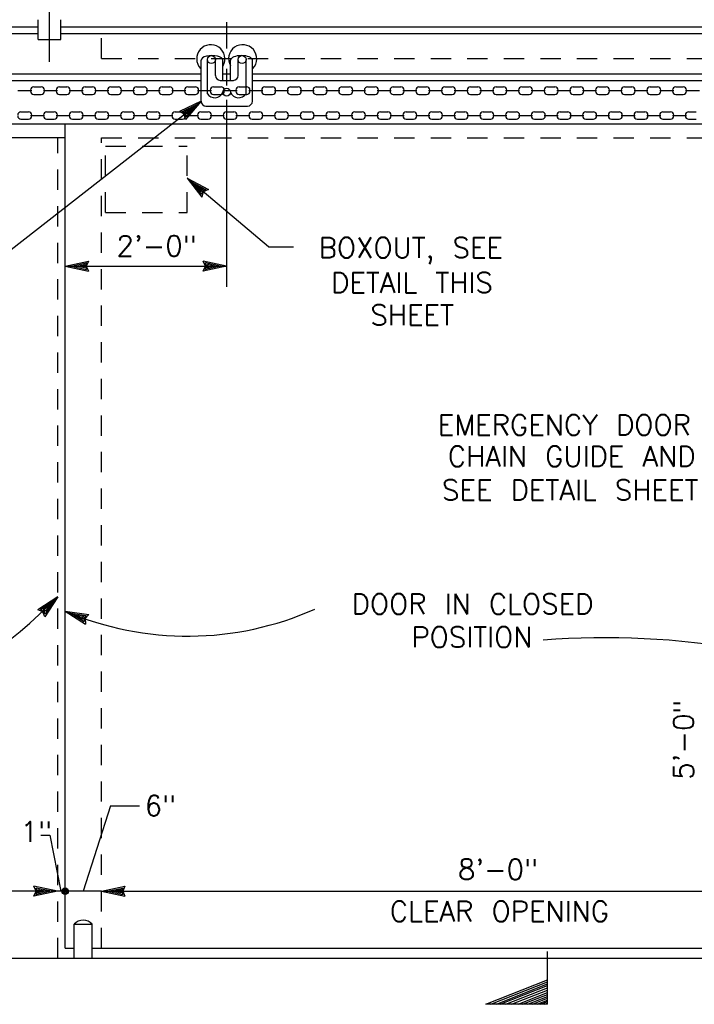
# Model space of a CAD drawing. Extents: x -27.8 to 14.2, y -21.6 to 8.4.
# Tile 7 of 30: x -16.8 to -12.7, y -2.9 to 3.2. Entities that reach past the tile are written whole.
import ezdxf
from ezdxf.enums import TextEntityAlignment as Align

# ---------------------------------------------------------------- set-up
doc = ezdxf.new("R2010")
doc.units = 0
doc.header["$MEASUREMENT"] = 0
doc.linetypes.add('HIDDEN2', pattern=[0.1875, 0.125, -0.0625])
doc.layers.add('01', color=7, linetype='CONTINUOUS')
doc.layers.add('02', color=7, linetype='CONTINUOUS')
doc.styles.add('TXT_SHX', font='txt.shx')

msp = doc.modelspace()

# ---------------------------------------------------------------- linework, layer by layer
at = {"layer": '01', "color": 7, "linetype": 'CONTINUOUS'}
for p, q in [((-16.6408, 2.8964), (-16.6408, 4.9514)), ((-16.7108, 3.0344), (-16.7108, 3.1554)), ((-16.5708, 3.0344), (-16.5708, 3.1554)), ((-18.4178, 3.1124), (-16.7108, 3.1124)), ((-16.5708, 3.1124), (-11.0698, 3.1124)), ((-15.5518, 3.1394), (-15.5518, 2.9774)), ((-18.4178, 3.0704), (-16.7108, 3.0704)), ((-16.7108, 3.0344), (-16.5708, 3.0344)), ((-16.5708, 3.0704), (-11.0728, 3.0704)), ((-15.7088, 2.6544), (-15.7088, 2.9064)), ((-15.6698, 2.7004), (-15.6698, 2.9104)), ((-15.6208, 2.8124), (-15.6208, 2.9104)), ((-15.5748, 2.7824), (-15.5748, 2.9064)), ((-15.5268, 2.7824), (-15.5268, 2.9064)), ((-15.4808, 2.8124), (-15.4808, 2.9104)), ((-15.4318, 2.7004), (-15.4318, 2.9104)), ((-15.3928, 2.6544), (-15.3928, 2.9064)), ((-15.7118, 2.8554), (-15.7088, 2.8534)), ((-15.5518, 2.8524), (-15.5518, 2.7504)), ((-15.3898, 2.8554), (-15.3928, 2.8534)), ((-18.4188, 2.8234), (-15.7088, 2.8234)), ((-15.5748, 2.8234), (-15.5268, 2.8234)), ((-15.3928, 2.8234), (-12.3538, 2.8234)), ((-18.4208, 2.7814), (-15.7088, 2.7814)), ((-16.7378, 2.7424), (-16.6918, 2.7424)), ((-16.5798, 2.7424), (-16.5338, 2.7424)), ((-16.4218, 2.7424), (-16.3758, 2.7424)), ((-16.2638, 2.7424), (-16.2178, 2.7424)), ((-16.1058, 2.7424), (-16.0598, 2.7424)), ((-15.9478, 2.7424), (-15.9018, 2.7424)), ((-15.7898, 2.7424), (-15.7438, 2.7424)), ((-15.6318, 2.7424), (-15.5858, 2.7424)), ((-15.5908, 2.7824), (-15.5088, 2.7824)), ((-15.4738, 2.7424), (-15.4278, 2.7424)), ((-15.3928, 2.7814), (-12.3538, 2.7814)), ((-15.3158, 2.7424), (-15.2698, 2.7424)), ((-15.1578, 2.7424), (-15.1118, 2.7424)), ((-14.9998, 2.7424), (-14.9538, 2.7424)), ((-14.8418, 2.7424), (-14.7958, 2.7424)), ((-14.6838, 2.7424), (-14.6378, 2.7424)), ((-14.5258, 2.7424), (-14.4798, 2.7424)), ((-14.3678, 2.7424), (-14.3218, 2.7424)), ((-14.2098, 2.7424), (-14.1638, 2.7424)), ((-14.0518, 2.7424), (-14.0058, 2.7424)), ((-13.8938, 2.7424), (-13.8478, 2.7424)), ((-13.7358, 2.7424), (-13.6898, 2.7424)), ((-13.5778, 2.7424), (-13.5318, 2.7424)), ((-13.4198, 2.7424), (-13.3738, 2.7424)), ((-13.2618, 2.7424), (-13.2158, 2.7424)), ((-13.1038, 2.7424), (-13.0578, 2.7424)), ((-12.9458, 2.7424), (-12.8998, 2.7424)), ((-12.7878, 2.7424), (-12.7418, 2.7424)), ((-16.8368, 2.7194), (-16.7508, 2.7194)), ((-16.7578, 2.7164), (-16.7578, 2.7224)), ((-16.7378, 2.6964), (-16.6918, 2.6964)), ((-16.6788, 2.7194), (-16.5928, 2.7194)), ((-16.6718, 2.7164), (-16.6718, 2.7224)), ((-16.5998, 2.7164), (-16.5998, 2.7224)), ((-16.5798, 2.6964), (-16.5338, 2.6964)), ((-16.5208, 2.7194), (-16.4348, 2.7194)), ((-16.5138, 2.7164), (-16.5138, 2.7224)), ((-16.4418, 2.7164), (-16.4418, 2.7224)), ((-16.4218, 2.6964), (-16.3758, 2.6964)), ((-16.3628, 2.7194), (-16.2768, 2.7194)), ((-16.3558, 2.7164), (-16.3558, 2.7224)), ((-16.2838, 2.7164), (-16.2838, 2.7224)), ((-16.2638, 2.6964), (-16.2178, 2.6964)), ((-16.2048, 2.7194), (-16.1188, 2.7194)), ((-16.1978, 2.7164), (-16.1978, 2.7224)), ((-16.1258, 2.7164), (-16.1258, 2.7224)), ((-16.1058, 2.6964), (-16.0598, 2.6964)), ((-16.0468, 2.7194), (-15.9608, 2.7194)), ((-16.0398, 2.7164), (-16.0398, 2.7224)), ((-15.9678, 2.7164), (-15.9678, 2.7224)), ((-15.9478, 2.6964), (-15.9018, 2.6964)), ((-15.8888, 2.7194), (-15.8028, 2.7194)), ((-15.8818, 2.7164), (-15.8818, 2.7224)), ((-15.8098, 2.7164), (-15.8098, 2.7224)), ((-15.7898, 2.6964), (-15.7438, 2.6964)), ((-15.7308, 2.7194), (-15.6448, 2.7194)), ((-15.7238, 2.7164), (-15.7238, 2.7224)), ((-15.6518, 2.7164), (-15.6518, 2.7224)), ((-15.6318, 2.6964), (-15.5858, 2.6964)), ((-15.5728, 2.7194), (-15.4868, 2.7194)), ((-15.5658, 2.7164), (-15.5658, 2.7224)), ((-15.4938, 2.7164), (-15.4938, 2.7224)), ((-15.4738, 2.6964), (-15.4278, 2.6964)), ((-15.4148, 2.7194), (-15.3288, 2.7194)), ((-15.4078, 2.7164), (-15.4078, 2.7224)), ((-15.3358, 2.7164), (-15.3358, 2.7224)), ((-15.3158, 2.6964), (-15.2698, 2.6964)), ((-15.2568, 2.7194), (-15.1708, 2.7194)), ((-15.2498, 2.7164), (-15.2498, 2.7224)), ((-15.1778, 2.7164), (-15.1778, 2.7224)), ((-15.1578, 2.6964), (-15.1118, 2.6964)), ((-15.0988, 2.7194), (-15.0128, 2.7194)), ((-15.0918, 2.7164), (-15.0918, 2.7224)), ((-15.0198, 2.7164), (-15.0198, 2.7224)), ((-14.9998, 2.6964), (-14.9538, 2.6964)), ((-14.9408, 2.7194), (-14.8548, 2.7194)), ((-14.9338, 2.7164), (-14.9338, 2.7224)), ((-14.8618, 2.7164), (-14.8618, 2.7224)), ((-14.8418, 2.6964), (-14.7958, 2.6964)), ((-14.7828, 2.7194), (-14.6968, 2.7194)), ((-14.7758, 2.7164), (-14.7758, 2.7224)), ((-14.7038, 2.7164), (-14.7038, 2.7224)), ((-14.6838, 2.6964), (-14.6378, 2.6964)), ((-14.6248, 2.7194), (-14.5388, 2.7194)), ((-14.6178, 2.7164), (-14.6178, 2.7224)), ((-14.5458, 2.7164), (-14.5458, 2.7224)), ((-14.5258, 2.6964), (-14.4798, 2.6964)), ((-14.4668, 2.7194), (-14.3808, 2.7194)), ((-14.4598, 2.7164), (-14.4598, 2.7224)), ((-14.3878, 2.7164), (-14.3878, 2.7224)), ((-14.3678, 2.6964), (-14.3218, 2.6964)), ((-14.3088, 2.7194), (-14.2228, 2.7194)), ((-14.3018, 2.7164), (-14.3018, 2.7224)), ((-14.2298, 2.7164), (-14.2298, 2.7224)), ((-14.2098, 2.6964), (-14.1638, 2.6964)), ((-14.1508, 2.7194), (-14.0648, 2.7194)), ((-14.1438, 2.7164), (-14.1438, 2.7224)), ((-14.0718, 2.7164), (-14.0718, 2.7224)), ((-14.0518, 2.6964), (-14.0058, 2.6964)), ((-13.9928, 2.7194), (-13.9068, 2.7194)), ((-13.9858, 2.7164), (-13.9858, 2.7224)), ((-13.9138, 2.7164), (-13.9138, 2.7224)), ((-13.8938, 2.6964), (-13.8478, 2.6964)), ((-13.8348, 2.7194), (-13.7488, 2.7194)), ((-13.8278, 2.7164), (-13.8278, 2.7224)), ((-13.7558, 2.7164), (-13.7558, 2.7224)), ((-13.7358, 2.6964), (-13.6898, 2.6964)), ((-13.6768, 2.7194), (-13.5908, 2.7194)), ((-13.6698, 2.7164), (-13.6698, 2.7224)), ((-13.5978, 2.7164), (-13.5978, 2.7224)), ((-13.5778, 2.6964), (-13.5318, 2.6964)), ((-13.5188, 2.7194), (-13.4328, 2.7194)), ((-13.5118, 2.7164), (-13.5118, 2.7224)), ((-13.4398, 2.7164), (-13.4398, 2.7224)), ((-13.4198, 2.6964), (-13.3738, 2.6964)), ((-13.3608, 2.7194), (-13.2748, 2.7194)), ((-13.3538, 2.7164), (-13.3538, 2.7224)), ((-13.2818, 2.7164), (-13.2818, 2.7224)), ((-13.2618, 2.6964), (-13.2158, 2.6964)), ((-13.2028, 2.7194), (-13.1168, 2.7194)), ((-13.1958, 2.7164), (-13.1958, 2.7224)), ((-13.1238, 2.7164), (-13.1238, 2.7224)), ((-13.1038, 2.6964), (-13.0578, 2.6964)), ((-13.0448, 2.7194), (-12.9588, 2.7194)), ((-13.0378, 2.7164), (-13.0378, 2.7224)), ((-12.9658, 2.7164), (-12.9658, 2.7224)), ((-12.9458, 2.6964), (-12.8998, 2.6964)), ((-12.8868, 2.7194), (-12.8008, 2.7194)), ((-12.8798, 2.7164), (-12.8798, 2.7224)), ((-12.8078, 2.7164), (-12.8078, 2.7224)), ((-12.7878, 2.6964), (-12.7418, 2.6964)), ((-12.7288, 2.7194), (-12.6428, 2.7194)), ((-12.7218, 2.7164), (-12.7218, 2.7224)), ((-17.8088, 1.0184), (-15.7088, 2.6544)), ((-15.7088, 2.6544), (-15.8418, 2.5904)), ((-15.7378, 2.6314), (-15.8248, 2.5894)), ((-15.7668, 2.6094), (-15.8078, 2.5894)), ((-15.7088, 2.6544), (-15.8038, 2.5414)), ((-15.7378, 2.6314), (-15.7998, 2.5584)), ((-15.7668, 2.6094), (-15.7958, 2.5744)), ((-15.6788, 2.6244), (-15.4228, 2.6244)), ((-15.5518, 2.6624), (-15.5518, 1.5124)), ((-16.8168, 2.5894), (-16.7708, 2.5894)), ((-16.8168, 2.5434), (-16.7708, 2.5434)), ((-16.7578, 2.5664), (-16.6718, 2.5664)), ((-16.7508, 2.5634), (-16.7508, 2.5694)), ((-16.6788, 2.5634), (-16.6788, 2.5694)), ((-16.6588, 2.5894), (-16.6128, 2.5894)), ((-16.6588, 2.5434), (-16.6128, 2.5434)), ((-16.5998, 2.5664), (-16.5138, 2.5664)), ((-16.5928, 2.5634), (-16.5928, 2.5694)), ((-16.5208, 2.5634), (-16.5208, 2.5694)), ((-16.5008, 2.5894), (-16.4548, 2.5894)), ((-16.5008, 2.5434), (-16.4548, 2.5434)), ((-16.4418, 2.5664), (-16.3558, 2.5664)), ((-16.4348, 2.5634), (-16.4348, 2.5694)), ((-16.3628, 2.5634), (-16.3628, 2.5694)), ((-16.3428, 2.5894), (-16.2968, 2.5894)), ((-16.3428, 2.5434), (-16.2968, 2.5434)), ((-16.2838, 2.5664), (-16.1978, 2.5664)), ((-16.2768, 2.5634), (-16.2768, 2.5694)), ((-16.2048, 2.5634), (-16.2048, 2.5694)), ((-16.1848, 2.5894), (-16.1388, 2.5894)), ((-16.1848, 2.5434), (-16.1388, 2.5434)), ((-16.1258, 2.5664), (-16.0398, 2.5664)), ((-16.1188, 2.5634), (-16.1188, 2.5694)), ((-16.0468, 2.5634), (-16.0468, 2.5694)), ((-16.0268, 2.5894), (-15.9808, 2.5894)), ((-16.0268, 2.5434), (-15.9808, 2.5434)), ((-15.9678, 2.5664), (-15.8818, 2.5664)), ((-15.9608, 2.5634), (-15.9608, 2.5694)), ((-15.8888, 2.5634), (-15.8888, 2.5694)), ((-15.8688, 2.5894), (-15.8228, 2.5894)), ((-15.8688, 2.5434), (-15.8228, 2.5434)), ((-15.8118, 2.5744), (-15.8418, 2.5904)), ((-15.8048, 2.5794), (-15.8248, 2.5894)), ((-15.8038, 2.5414), (-15.8118, 2.5744)), ((-15.8098, 2.5664), (-15.7238, 2.5664)), ((-15.7988, 2.5844), (-15.8078, 2.5894)), ((-15.7998, 2.5584), (-15.8048, 2.5794)), ((-15.8028, 2.5634), (-15.8028, 2.5694)), ((-15.7958, 2.5744), (-15.7988, 2.5844)), ((-15.7308, 2.5634), (-15.7308, 2.5694)), ((-15.7108, 2.5894), (-15.6648, 2.5894)), ((-15.7108, 2.5434), (-15.6648, 2.5434)), ((-15.6518, 2.5664), (-15.5658, 2.5664)), ((-15.6448, 2.5634), (-15.6448, 2.5694)), ((-15.5728, 2.5634), (-15.5728, 2.5694)), ((-15.5528, 2.5894), (-15.5068, 2.5894)), ((-15.5528, 2.5434), (-15.5068, 2.5434)), ((-15.4938, 2.5664), (-15.4078, 2.5664)), ((-15.4868, 2.5634), (-15.4868, 2.5694)), ((-15.4148, 2.5634), (-15.4148, 2.5694)), ((-15.3948, 2.5894), (-15.3488, 2.5894)), ((-15.3948, 2.5434), (-15.3488, 2.5434)), ((-15.3358, 2.5664), (-15.2498, 2.5664)), ((-15.3288, 2.5634), (-15.3288, 2.5694)), ((-15.2568, 2.5634), (-15.2568, 2.5694)), ((-15.2368, 2.5894), (-15.1908, 2.5894)), ((-15.2368, 2.5434), (-15.1908, 2.5434)), ((-15.1778, 2.5664), (-15.0918, 2.5664)), ((-15.1708, 2.5634), (-15.1708, 2.5694)), ((-15.0988, 2.5634), (-15.0988, 2.5694)), ((-15.0788, 2.5894), (-15.0328, 2.5894)), ((-15.0788, 2.5434), (-15.0328, 2.5434)), ((-15.0198, 2.5664), (-14.9338, 2.5664)), ((-15.0128, 2.5634), (-15.0128, 2.5694)), ((-14.9408, 2.5634), (-14.9408, 2.5694)), ((-14.9208, 2.5894), (-14.8748, 2.5894)), ((-14.9208, 2.5434), (-14.8748, 2.5434)), ((-14.8618, 2.5664), (-14.7758, 2.5664)), ((-14.8548, 2.5634), (-14.8548, 2.5694)), ((-14.7828, 2.5634), (-14.7828, 2.5694)), ((-14.7628, 2.5894), (-14.7168, 2.5894)), ((-14.7628, 2.5434), (-14.7168, 2.5434)), ((-14.7038, 2.5664), (-14.6178, 2.5664)), ((-14.6968, 2.5634), (-14.6968, 2.5694)), ((-14.6248, 2.5634), (-14.6248, 2.5694)), ((-14.6048, 2.5894), (-14.5588, 2.5894)), ((-14.6048, 2.5434), (-14.5588, 2.5434)), ((-14.5458, 2.5664), (-14.4598, 2.5664)), ((-14.5388, 2.5634), (-14.5388, 2.5694)), ((-14.4668, 2.5634), (-14.4668, 2.5694)), ((-14.4468, 2.5894), (-14.4008, 2.5894)), ((-14.4468, 2.5434), (-14.4008, 2.5434)), ((-14.3878, 2.5664), (-14.3018, 2.5664)), ((-14.3808, 2.5634), (-14.3808, 2.5694)), ((-14.3088, 2.5634), (-14.3088, 2.5694)), ((-14.2888, 2.5894), (-14.2428, 2.5894)), ((-14.2888, 2.5434), (-14.2428, 2.5434)), ((-14.2298, 2.5664), (-14.1438, 2.5664)), ((-14.2228, 2.5634), (-14.2228, 2.5694)), ((-14.1508, 2.5634), (-14.1508, 2.5694)), ((-14.1308, 2.5894), (-14.0848, 2.5894)), ((-14.1308, 2.5434), (-14.0848, 2.5434)), ((-14.0718, 2.5664), (-13.9858, 2.5664)), ((-14.0648, 2.5634), (-14.0648, 2.5694)), ((-13.9928, 2.5634), (-13.9928, 2.5694)), ((-13.9728, 2.5894), (-13.9268, 2.5894)), ((-13.9728, 2.5434), (-13.9268, 2.5434)), ((-13.9138, 2.5664), (-13.8278, 2.5664)), ((-13.9068, 2.5634), (-13.9068, 2.5694)), ((-13.8348, 2.5634), (-13.8348, 2.5694)), ((-13.8148, 2.5894), (-13.7688, 2.5894)), ((-13.8148, 2.5434), (-13.7688, 2.5434)), ((-13.7558, 2.5664), (-13.6698, 2.5664)), ((-13.7488, 2.5634), (-13.7488, 2.5694)), ((-13.6768, 2.5634), (-13.6768, 2.5694)), ((-13.6568, 2.5894), (-13.6108, 2.5894)), ((-13.6568, 2.5434), (-13.6108, 2.5434)), ((-13.5978, 2.5664), (-13.5118, 2.5664)), ((-13.5908, 2.5634), (-13.5908, 2.5694)), ((-13.5188, 2.5634), (-13.5188, 2.5694)), ((-13.4988, 2.5894), (-13.4528, 2.5894)), ((-13.4988, 2.5434), (-13.4528, 2.5434)), ((-13.4398, 2.5664), (-13.3538, 2.5664)), ((-13.4328, 2.5634), (-13.4328, 2.5694)), ((-13.3608, 2.5634), (-13.3608, 2.5694)), ((-13.3408, 2.5894), (-13.2948, 2.5894)), ((-13.3408, 2.5434), (-13.2948, 2.5434)), ((-13.2818, 2.5664), (-13.1958, 2.5664)), ((-13.2748, 2.5634), (-13.2748, 2.5694)), ((-13.2028, 2.5634), (-13.2028, 2.5694)), ((-13.1828, 2.5894), (-13.1368, 2.5894)), ((-13.1828, 2.5434), (-13.1368, 2.5434)), ((-13.1238, 2.5664), (-13.0378, 2.5664)), ((-13.1168, 2.5634), (-13.1168, 2.5694)), ((-13.0448, 2.5634), (-13.0448, 2.5694)), ((-13.0248, 2.5894), (-12.9788, 2.5894)), ((-13.0248, 2.5434), (-12.9788, 2.5434)), ((-12.9658, 2.5664), (-12.8798, 2.5664)), ((-12.9588, 2.5634), (-12.9588, 2.5694)), ((-12.8868, 2.5634), (-12.8868, 2.5694)), ((-12.8668, 2.5894), (-12.8208, 2.5894)), ((-12.8668, 2.5434), (-12.8208, 2.5434)), ((-12.8078, 2.5664), (-12.7218, 2.5664)), ((-12.8008, 2.5634), (-12.8008, 2.5694)), ((-12.7288, 2.5634), (-12.7288, 2.5694)), ((-12.7088, 2.5894), (-12.6628, 2.5894)), ((-12.7088, 2.5434), (-12.6628, 2.5434)), ((-17.5088, 2.5154), (-11.4908, 2.5154)), ((-16.5448, -2.5526), (-16.5448, 2.5154)), ((-17.5088, 2.4304), (-16.5448, 2.4304)), ((-15.2948, 1.7584), (-15.7938, 2.1804)), ((-15.7938, 2.1804), (-15.6638, 2.1114)), ((-15.7938, 2.1804), (-15.7038, 2.0634)), ((-15.7658, 2.1564), (-15.6808, 2.1114)), ((-15.7658, 2.1564), (-15.7068, 2.0804)), ((-15.7378, 2.1334), (-15.7098, 2.0974)), ((-15.7378, 2.1334), (-15.6968, 2.1114)), ((-15.7068, 2.1064), (-15.7098, 2.0974)), ((-15.6968, 2.1114), (-15.7068, 2.1064)), ((-15.7008, 2.1014), (-15.7068, 2.0804)), ((-15.6948, 2.0964), (-15.7038, 2.0634)), ((-15.6808, 2.1114), (-15.7008, 2.1014)), ((-15.6638, 2.1114), (-15.6948, 2.0964)), ((-15.2948, 1.7584), (-15.1398, 1.7584)), ((-16.5448, 1.6404), (-16.4008, 1.6714)), ((-16.5448, 1.6404), (-15.5518, 1.6404)), ((-16.5448, 1.6404), (-16.4008, 1.6094)), ((-16.5078, 1.6404), (-16.4138, 1.6604)), ((-16.5078, 1.6404), (-16.4138, 1.6204)), ((-16.4718, 1.6404), (-16.4268, 1.6504)), ((-16.4718, 1.6404), (-16.4268, 1.6314)), ((-16.4268, 1.6504), (-16.4308, 1.6404)), ((-16.4308, 1.6404), (-16.4268, 1.6314)), ((-16.4138, 1.6604), (-16.4228, 1.6404)), ((-16.4228, 1.6404), (-16.4138, 1.6204)), ((-16.4008, 1.6714), (-16.4148, 1.6404)), ((-16.4148, 1.6404), (-16.4008, 1.6094)), ((-15.5518, 1.6404), (-15.6958, 1.6714)), ((-15.6818, 1.6404), (-15.6958, 1.6714)), ((-15.5518, 1.6404), (-15.6958, 1.6094)), ((-15.6958, 1.6094), (-15.6818, 1.6404)), ((-15.5888, 1.6404), (-15.6828, 1.6604)), ((-15.6738, 1.6404), (-15.6828, 1.6604)), ((-15.5888, 1.6404), (-15.6828, 1.6204)), ((-15.6828, 1.6204), (-15.6738, 1.6404)), ((-15.6248, 1.6404), (-15.6698, 1.6494)), ((-15.6658, 1.6404), (-15.6698, 1.6494)), ((-15.6248, 1.6404), (-15.6698, 1.6304)), ((-15.6698, 1.6304), (-15.6658, 1.6404)), ((-15.6288, 1.6354), (-15.6288, 1.6404)), ((-16.5908, -0.3926), (-16.7138, -0.4736)), ((-16.6168, -0.4186), (-16.6968, -0.4726)), ((-16.5908, -0.3926), (-16.6698, -0.5166)), ((-16.6168, -0.4186), (-16.6678, -0.5006)), ((-16.6818, -0.4856), (-16.7138, -0.4736)), ((-16.6758, -0.4796), (-16.6968, -0.4726)), ((-16.6418, -0.4446), (-16.6798, -0.4706)), ((-16.6708, -0.4736), (-16.6798, -0.4706)), ((-16.6678, -0.5006), (-16.6758, -0.4796)), ((-16.6668, -0.4836), (-16.6708, -0.4736)), ((-16.6418, -0.4446), (-16.6668, -0.4836)), ((-16.5448, -0.4806), (-16.3988, -0.5026)), ((-16.5448, -0.4806), (-16.4208, -0.5606)), ((-16.6698, -0.5166), (-16.6818, -0.4856)), ((-16.5098, -0.4936), (-16.4148, -0.5086)), ((-16.5098, -0.4936), (-16.4288, -0.5456)), ((-16.4768, -0.5066), (-16.4378, -0.5306)), ((-16.4768, -0.5066), (-16.4308, -0.5126)), ((-16.4308, -0.5126), (-16.4378, -0.5206)), ((-16.4378, -0.5206), (-16.4378, -0.5306)), ((-16.4148, -0.5086), (-16.4308, -0.5236)), ((-16.4308, -0.5236), (-16.4288, -0.5456)), ((-16.3988, -0.5026), (-16.4228, -0.5266)), ((-16.4228, -0.5266), (-16.4208, -0.5606)), ((-16.2658, -1.6776), (-16.4338, -2.2036)), ((-16.2658, -1.6776), (-16.0868, -1.6776)), ((-16.6938, -1.8576), (-16.6398, -1.8576)), ((-16.6398, -1.8576), (-16.5708, -2.2036)), ((-16.5928, -2.2036), (-16.7368, -2.1726)), ((-16.7228, -2.2036), (-16.7368, -2.1726)), ((-16.3208, -2.2036), (-16.1768, -2.1726)), ((-16.1768, -2.1726), (-16.1908, -2.2036)), ((-16.5928, -2.2036), (-21.9308, -2.2036)), ((-16.5928, -2.2036), (-16.7368, -2.2346)), ((-16.7368, -2.2346), (-16.7228, -2.2036)), ((-16.6298, -2.2036), (-16.7238, -2.1836)), ((-16.7148, -2.2036), (-16.7238, -2.1836)), ((-16.6298, -2.2036), (-16.7238, -2.2236)), ((-16.7238, -2.2236), (-16.7148, -2.2036)), ((-16.6658, -2.2036), (-16.7108, -2.1946)), ((-16.7068, -2.2036), (-16.7108, -2.1946)), ((-16.6658, -2.2036), (-16.7108, -2.2136)), ((-16.7108, -2.2136), (-16.7068, -2.2036)), ((-16.5448, -2.2036), (-16.5928, -2.2036)), ((-16.3208, -2.2036), (-16.5448, -2.2036)), ((-16.3208, -2.2036), (-11.2968, -2.2036)), ((-16.3208, -2.2036), (-16.1768, -2.2346)), ((-16.2838, -2.2036), (-16.1898, -2.1836)), ((-16.2838, -2.2036), (-16.1898, -2.2236)), ((-16.2478, -2.2036), (-16.2028, -2.1936)), ((-16.2478, -2.2036), (-16.2028, -2.2126)), ((-16.2028, -2.1936), (-16.2068, -2.2036)), ((-16.2068, -2.2036), (-16.2028, -2.2126)), ((-16.1898, -2.1836), (-16.1988, -2.2036)), ((-16.1988, -2.2036), (-16.1898, -2.2236)), ((-16.1908, -2.2036), (-16.1768, -2.2346)), ((-16.4888, -2.6156), (-16.4888, -2.4056)), ((-16.4888, -2.4056), (-16.3788, -2.4056)), ((-16.3788, -2.6156), (-16.3788, -2.4056)), ((-16.5448, -2.5526), (-16.4908, -2.5526)), ((-16.3808, -2.5526), (-11.2928, -2.5526)), ((-22.7678, -2.6156), (-8.8598, -2.6156))]:
    msp.add_line(p, q, dxfattribs=at)
at = {"layer": '01', "color": 7, "linetype": 'HIDDEN2'}
for p, q in [((-16.3208, 2.9174), (-16.3208, 3.1124)), ((-16.3208, 2.9174), (-11.2868, 2.9174)), ((-16.5908, -2.6156), (-16.5908, 2.4304)), ((-16.3208, -2.5526), (-16.3208, 2.4284)), ((-16.3208, 2.4284), (-11.4918, 2.4284)), ((-16.2958, 1.9694), (-16.2958, 2.3784)), ((-16.2958, 2.3784), (-15.7938, 2.3784)), ((-15.7938, 1.9694), (-15.7938, 2.3784)), ((-16.2958, 1.9694), (-15.7938, 1.9694))]:
    msp.add_line(p, q, dxfattribs=at)
at = {"layer": '01', "color": 7, "linetype": 'CONTINUOUS'}
for centre, radius in [((-15.6453, 2.9104), 0.0245), ((-15.4563, 2.9104), 0.0245), ((-15.5508, 2.7094), 0.024), ((-16.5448, -2.2036), 0.0201), ((-16.5448, -2.2036), 0.0149), ((-16.5448, -2.2036), 0.00806)]:
    msp.add_circle(centre, radius, dxfattribs=at)
for centre, radius, start, end in [((-15.6491, 2.9151), 0.0866, 330.45014, 223.59545), ((-15.4525, 2.9151), 0.0866, 316.40455, 209.54986), ((-15.5908, 2.8124), 0.03, 180, 270), ((-15.5108, 2.8124), 0.03, 270, 360), ((-16.7378, 2.7224), 0.02, 90, 180), ((-16.6918, 2.7224), 0.02, 0, 90), ((-16.5798, 2.7224), 0.02, 90, 180), ((-16.5338, 2.7224), 0.02, 0, 90), ((-16.4218, 2.7224), 0.02, 90, 180), ((-16.3758, 2.7224), 0.02, 0, 90), ((-16.2638, 2.7224), 0.02, 90, 180), ((-16.2178, 2.7224), 0.02, 0, 90), ((-16.1058, 2.7224), 0.02, 90, 180), ((-16.0598, 2.7224), 0.02, 0, 90), ((-15.9478, 2.7224), 0.02, 90, 180), ((-15.9018, 2.7224), 0.02, 0, 90), ((-15.7898, 2.7224), 0.02, 90, 180), ((-15.7438, 2.7224), 0.02, 0, 90), ((-15.6318, 2.7224), 0.02, 90, 180), ((-15.5858, 2.7224), 0.02, 0, 90), ((-15.4738, 2.7224), 0.02, 90, 180), ((-15.4278, 2.7224), 0.02, 0, 90), ((-15.3158, 2.7224), 0.02, 90, 180), ((-15.2698, 2.7224), 0.02, 0, 90), ((-15.1578, 2.7224), 0.02, 90, 180), ((-15.1118, 2.7224), 0.02, 0, 90), ((-14.9998, 2.7224), 0.02, 90, 180), ((-14.9538, 2.7224), 0.02, 0, 90), ((-14.8418, 2.7224), 0.02, 90, 180), ((-14.7958, 2.7224), 0.02, 0, 90), ((-14.6838, 2.7224), 0.02, 90, 180), ((-14.6378, 2.7224), 0.02, 0, 90), ((-14.5258, 2.7224), 0.02, 90, 180), ((-14.4798, 2.7224), 0.02, 0, 90), ((-14.3678, 2.7224), 0.02, 90, 180), ((-14.3218, 2.7224), 0.02, 0, 90), ((-14.2098, 2.7224), 0.02, 90, 180), ((-14.1638, 2.7224), 0.02, 0, 90), ((-14.0518, 2.7224), 0.02, 90, 180), ((-14.0058, 2.7224), 0.02, 0, 90), ((-13.8938, 2.7224), 0.02, 90, 180), ((-13.8478, 2.7224), 0.02, 0, 90), ((-13.7358, 2.7224), 0.02, 90, 180), ((-13.6898, 2.7224), 0.02, 0, 90), ((-13.5778, 2.7224), 0.02, 90, 180), ((-13.5318, 2.7224), 0.02, 0, 90), ((-13.4198, 2.7224), 0.02, 90, 180), ((-13.3738, 2.7224), 0.02, 0, 90), ((-13.2618, 2.7224), 0.02, 90, 180), ((-13.2158, 2.7224), 0.02, 0, 90), ((-13.1038, 2.7224), 0.02, 90, 180), ((-13.0578, 2.7224), 0.02, 0, 90), ((-12.9458, 2.7224), 0.02, 90, 180), ((-12.8998, 2.7224), 0.02, 0, 90), ((-12.7878, 2.7224), 0.02, 90, 180), ((-12.7418, 2.7224), 0.02, 0, 90), ((-16.7378, 2.7164), 0.02, 180, 270), ((-16.6918, 2.7164), 0.02, 270, 360), ((-16.5798, 2.7164), 0.02, 180, 270), ((-16.5338, 2.7164), 0.02, 270, 360), ((-16.4218, 2.7164), 0.02, 180, 270), ((-16.3758, 2.7164), 0.02, 270, 360), ((-16.2638, 2.7164), 0.02, 180, 270), ((-16.2178, 2.7164), 0.02, 270, 360), ((-16.1058, 2.7164), 0.02, 180, 270), ((-16.0598, 2.7164), 0.02, 270, 360), ((-15.9478, 2.7164), 0.02, 180, 270), ((-15.9018, 2.7164), 0.02, 270, 360), ((-15.7898, 2.7164), 0.02, 180, 270), ((-15.7438, 2.7164), 0.02, 270, 360), ((-15.6246, 2.7288), 0.0534, 212.11735, 338.70639), ((-15.6318, 2.7164), 0.02, 180, 270), ((-15.5858, 2.7164), 0.02, 270, 360), ((-15.4771, 2.7288), 0.0534, 201.29361, 327.88265), ((-15.4738, 2.7164), 0.02, 180, 270), ((-15.4278, 2.7164), 0.02, 270, 360), ((-15.3158, 2.7164), 0.02, 180, 270), ((-15.2698, 2.7164), 0.02, 270, 360), ((-15.1578, 2.7164), 0.02, 180, 270), ((-15.1118, 2.7164), 0.02, 270, 360), ((-14.9998, 2.7164), 0.02, 180, 270), ((-14.9538, 2.7164), 0.02, 270, 360), ((-14.8418, 2.7164), 0.02, 180, 270), ((-14.7958, 2.7164), 0.02, 270, 360), ((-14.6838, 2.7164), 0.02, 180, 270), ((-14.6378, 2.7164), 0.02, 270, 360), ((-14.5258, 2.7164), 0.02, 180, 270), ((-14.4798, 2.7164), 0.02, 270, 360), ((-14.3678, 2.7164), 0.02, 180, 270), ((-14.3218, 2.7164), 0.02, 270, 360), ((-14.2098, 2.7164), 0.02, 180, 270), ((-14.1638, 2.7164), 0.02, 270, 360), ((-14.0518, 2.7164), 0.02, 180, 270), ((-14.0058, 2.7164), 0.02, 270, 360), ((-13.8938, 2.7164), 0.02, 180, 270), ((-13.8478, 2.7164), 0.02, 270, 360), ((-13.7358, 2.7164), 0.02, 180, 270), ((-13.6898, 2.7164), 0.02, 270, 360), ((-13.5778, 2.7164), 0.02, 180, 270), ((-13.5318, 2.7164), 0.02, 270, 360), ((-13.4198, 2.7164), 0.02, 180, 270), ((-13.3738, 2.7164), 0.02, 270, 360), ((-13.2618, 2.7164), 0.02, 180, 270), ((-13.2158, 2.7164), 0.02, 270, 360), ((-13.1038, 2.7164), 0.02, 180, 270), ((-13.0578, 2.7164), 0.02, 270, 360), ((-12.9458, 2.7164), 0.02, 180, 270), ((-12.8998, 2.7164), 0.02, 270, 360), ((-12.7878, 2.7164), 0.02, 180, 270), ((-12.7418, 2.7164), 0.02, 270, 360), ((-15.6788, 2.6544), 0.03, 180, 270), ((-15.4228, 2.6544), 0.03, 270, 360), ((-16.8168, 2.5694), 0.02, 90, 180), ((-16.8168, 2.5634), 0.02, 180, 270), ((-16.7708, 2.5694), 0.02, 0, 90), ((-16.7708, 2.5634), 0.02, 270, 360), ((-16.6588, 2.5694), 0.02, 90, 180), ((-16.6588, 2.5634), 0.02, 180, 270), ((-16.6128, 2.5694), 0.02, 0, 90), ((-16.6128, 2.5634), 0.02, 270, 360), ((-16.5008, 2.5694), 0.02, 90, 180), ((-16.5008, 2.5634), 0.02, 180, 270), ((-16.4548, 2.5694), 0.02, 0, 90), ((-16.4548, 2.5634), 0.02, 270, 360), ((-16.3428, 2.5694), 0.02, 90, 180), ((-16.3428, 2.5634), 0.02, 180, 270), ((-16.2968, 2.5694), 0.02, 0, 90), ((-16.2968, 2.5634), 0.02, 270, 360), ((-16.1848, 2.5694), 0.02, 90, 180), ((-16.1848, 2.5634), 0.02, 180, 270), ((-16.1388, 2.5694), 0.02, 0, 90), ((-16.1388, 2.5634), 0.02, 270, 360), ((-16.0268, 2.5694), 0.02, 90, 180), ((-16.0268, 2.5634), 0.02, 180, 270), ((-15.9808, 2.5694), 0.02, 0, 90), ((-15.9808, 2.5634), 0.02, 270, 360), ((-15.8688, 2.5694), 0.02, 90, 180), ((-15.8688, 2.5634), 0.02, 180, 270), ((-15.8228, 2.5694), 0.02, 0, 90), ((-15.8228, 2.5634), 0.02, 270, 360), ((-15.7108, 2.5694), 0.02, 90, 180), ((-15.7108, 2.5634), 0.02, 180, 270), ((-15.6648, 2.5694), 0.02, 0, 90), ((-15.6648, 2.5634), 0.02, 270, 360), ((-15.5528, 2.5694), 0.02, 90, 180), ((-15.5528, 2.5634), 0.02, 180, 270), ((-15.5068, 2.5694), 0.02, 0, 90), ((-15.5068, 2.5634), 0.02, 270, 360), ((-15.3948, 2.5694), 0.02, 90, 180), ((-15.3948, 2.5634), 0.02, 180, 270), ((-15.3488, 2.5694), 0.02, 0, 90), ((-15.3488, 2.5634), 0.02, 270, 360), ((-15.2368, 2.5694), 0.02, 90, 180), ((-15.2368, 2.5634), 0.02, 180, 270), ((-15.1908, 2.5694), 0.02, 0, 90), ((-15.1908, 2.5634), 0.02, 270, 360), ((-15.0788, 2.5694), 0.02, 90, 180), ((-15.0788, 2.5634), 0.02, 180, 270), ((-15.0328, 2.5694), 0.02, 0, 90), ((-15.0328, 2.5634), 0.02, 270, 360), ((-14.9208, 2.5694), 0.02, 90, 180), ((-14.9208, 2.5634), 0.02, 180, 270), ((-14.8748, 2.5694), 0.02, 0, 90), ((-14.8748, 2.5634), 0.02, 270, 360), ((-14.7628, 2.5694), 0.02, 90, 180), ((-14.7628, 2.5634), 0.02, 180, 270), ((-14.7168, 2.5694), 0.02, 0, 90), ((-14.7168, 2.5634), 0.02, 270, 360), ((-14.6048, 2.5694), 0.02, 90, 180), ((-14.6048, 2.5634), 0.02, 180, 270), ((-14.5588, 2.5694), 0.02, 0, 90), ((-14.5588, 2.5634), 0.02, 270, 360), ((-14.4468, 2.5694), 0.02, 90, 180), ((-14.4468, 2.5634), 0.02, 180, 270), ((-14.4008, 2.5694), 0.02, 0, 90), ((-14.4008, 2.5634), 0.02, 270, 360), ((-14.2888, 2.5694), 0.02, 90, 180), ((-14.2888, 2.5634), 0.02, 180, 270), ((-14.2428, 2.5694), 0.02, 0, 90), ((-14.2428, 2.5634), 0.02, 270, 360), ((-14.1308, 2.5694), 0.02, 90, 180), ((-14.1308, 2.5634), 0.02, 180, 270), ((-14.0848, 2.5694), 0.02, 0, 90), ((-14.0848, 2.5634), 0.02, 270, 360), ((-13.9728, 2.5694), 0.02, 90, 180), ((-13.9728, 2.5634), 0.02, 180, 270), ((-13.9268, 2.5694), 0.02, 0, 90), ((-13.9268, 2.5634), 0.02, 270, 360), ((-13.8148, 2.5694), 0.02, 90, 180), ((-13.8148, 2.5634), 0.02, 180, 270), ((-13.7688, 2.5694), 0.02, 0, 90), ((-13.7688, 2.5634), 0.02, 270, 360), ((-13.6568, 2.5694), 0.02, 90, 180), ((-13.6568, 2.5634), 0.02, 180, 270), ((-13.6108, 2.5694), 0.02, 0, 90), ((-13.6108, 2.5634), 0.02, 270, 360), ((-13.4988, 2.5694), 0.02, 90, 180), ((-13.4988, 2.5634), 0.02, 180, 270), ((-13.4528, 2.5694), 0.02, 0, 90), ((-13.4528, 2.5634), 0.02, 270, 360), ((-13.3408, 2.5694), 0.02, 90, 180), ((-13.3408, 2.5634), 0.02, 180, 270), ((-13.2948, 2.5694), 0.02, 0, 90), ((-13.2948, 2.5634), 0.02, 270, 360), ((-13.1828, 2.5694), 0.02, 90, 180), ((-13.1828, 2.5634), 0.02, 180, 270), ((-13.1368, 2.5694), 0.02, 0, 90), ((-13.1368, 2.5634), 0.02, 270, 360), ((-13.0248, 2.5694), 0.02, 90, 180), ((-13.0248, 2.5634), 0.02, 180, 270), ((-12.9788, 2.5694), 0.02, 0, 90), ((-12.9788, 2.5634), 0.02, 270, 360), ((-12.8668, 2.5694), 0.02, 90, 180), ((-12.8668, 2.5634), 0.02, 180, 270), ((-12.8208, 2.5694), 0.02, 0, 90), ((-12.8208, 2.5634), 0.02, 270, 360), ((-12.7088, 2.5694), 0.02, 90, 180), ((-12.7088, 2.5634), 0.02, 180, 270), ((-18.6629, 1.6262), 2.8929, 266.27494, 315.74571), ((-15.7901, 1.2903), 1.925, 246.9165, 293.97814), ((-13.2225, -5.638), 4.9931, 65.88984, 94.38054), ((-16.4338, -2.4535), 0.0729, 41.06475, 138.93525)]:
    msp.add_arc(centre, radius, start, end, dxfattribs=at)
for centre, major_axis, start_param, end_param in [((-15.6418, 2.9064), (0.067, 0), 0, 3.141593), ((-15.4598, 2.9064), (-0.067, 0), 3.141593, 6.283185)]:
    msp.add_ellipse(centre, major_axis=major_axis, ratio=0.418657, start_param=start_param, end_param=end_param, dxfattribs=at)
at = {"layer": '02', "color": 7, "linetype": 'CONTINUOUS'}
for p, q in [((-13.5768, -2.8986), (-13.5768, -2.5746)), ((-13.9558, -2.8986), (-13.5768, -2.7486)), ((-13.9248, -2.8986), (-13.5768, -2.7606)), ((-13.8918, -2.8986), (-13.5768, -2.7736)), ((-13.8688, -2.8986), (-13.5768, -2.7826)), ((-13.8328, -2.8986), (-13.5768, -2.7966)), ((-13.7988, -2.8986), (-13.5768, -2.8106)), ((-13.7578, -2.8986), (-13.5768, -2.8266)), ((-13.7308, -2.8986), (-13.5768, -2.8376)), ((-13.5768, -2.8986), (-13.9558, -2.8986)), ((-13.6988, -2.8986), (-13.5768, -2.8496)), ((-13.6698, -2.8986), (-13.5768, -2.8616)), ((-13.6408, -2.8986), (-13.5768, -2.8726)), ((-13.6208, -2.8986), (-13.5768, -2.8806)), ((-13.5938, -2.8986), (-13.5768, -2.8916))]:
    msp.add_line(p, q, dxfattribs=at)

# ---------------------------------------------------------------- texts
at = {"layer": '01', "color": 7, "linetype": 'CONTINUOUS', "style": 'TXT_SHX'}
for s, height, p in [('2\'-0"', 0.125, (-15.9825, 1.7024)), ('BOXOUT, SEE', 0.124998, (-14.4181, 1.6904)), ('DETAIL THIS', 0.124998, (-14.4114, 1.4764)), ('SHEET', 0.125, (-14.4099, 1.2764)), ('EMERGENCY DOOR RELEASE', 0.124998, (-13.0617, 0.6014)), ('CHAIN GUIDE AND HOLDER', 0.124998, (-13.0461, 0.4084)), ('SEE DETAIL SHEET S-8', 0.124998, (-13.2052, 0.2004)), ('DOOR IN CLOSED', 0.124998, (-14.0386, -0.4996)), ('POSITION', 0.125, (-14.0424, -0.7036)), ('6"', 0.125, (-15.9592, -1.7396)), ('1"', 0.125, (-16.7233, -1.8996)), ('8\'-0" ', 0.125, (-13.8261, -2.1316)), ('CLEAR OPENING', 0.124998, (-13.8728, -2.3886))]:
    msp.add_text(s, height=height, dxfattribs=at).set_placement(p, align=Align.CENTER)
msp.add_text('5\'-0"', height=0.125, rotation=90, dxfattribs=at).set_placement((-12.6778, -1.2712), align=Align.CENTER)

doc.saveas('drawing.dxf')
